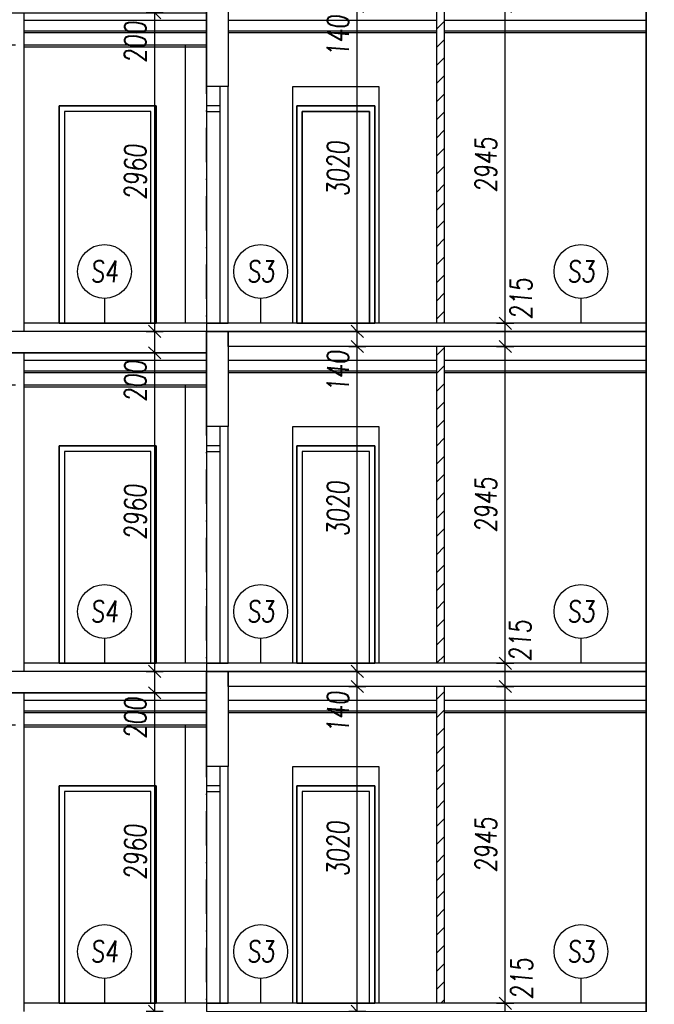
# Model space of a CAD drawing. Header units: millimetres. Extents: x -24606338 to 439687, y 151354 to 480404.
# Tile 63 of 93: x 356301 to 362198, y 210683 to 219834. Entities that reach past the tile are written whole.
import ezdxf
from ezdxf.enums import TextEntityAlignment as Align

# ---------------------------------------------------------------- set-up
doc = ezdxf.new("R2010")
doc.units = ezdxf.units.MM
doc.linetypes.add('ČERCHOVANÁ', pattern=[25.4, 12.7, -6.35, 0, -6.35])
for name, color, linetype in [('DVERE', 4, 'Continuous'), ('KOTY', 7, 'Continuous'), ('NOVA', 240, 'Continuous'), ('NOVÁ INTERIERY', 240, 'Continuous'), ('OSY', 7, 'Continuous'), ('TENKA', 4, 'Continuous'), ('TLUSTA', 2, 'Continuous'), ('ŽB', 3, 'Continuous')]:
    doc.layers.add(name, color=color, linetype=linetype)
doc.styles.add('CS-ROMANS', font='romans.shx', dxfattribs={"width": 0.75, "oblique": 5})
doc.styles.add('CS-ROMANS_100', font='romans.shx', dxfattribs={"width": 0.75, "oblique": 5, "height": 200})
doc.dimstyles.new('A_KÓTA_100', dxfattribs={"dimtxt": 200, "dimasz": 4, "dimexe": 100, "dimexo": 1500, "dimgap": 80, "dimtad": 1, "dimdec": 0, "dimdsep": 46, "dimtxsty": 'CS-ROMANS_100', "dimblk": 'KOT_CARA20', "dimcen": 90, "dimse1": 1, "dimse2": 1, "dimclrd": 256, "dimclre": 256, "dimclrt": 256, "dimadec": 0, "dimazin": 0, "dimtfac": 1, "dimtdec": 0, "dimtix": 1, "dimtmove": 2, "dimatfit": 3, "dimldrblk": 'OBLIQUE', "dimfxl": 1, "dimfxlon": 1, "dimtolj": 1, "dimarcsym": 0})

# ---------------------------------------------------------------- blocks, each defined once
blk = doc.blocks.new('KOT_CARA20')
for p, q in [((0, 0), (-14.1, -14.1)), ((0, 20), (0, -20)), ((0, 0), (14.1, 14.1))]:
    blk.add_line(p, q)
blk = doc.blocks.new('*D2774')
at = {"layer": 'Defpoints', "color": 0, "transparency": 16777216}
for p in [(360813.2, 210692.2), (362123.2, 210692.2), (362123.2, 210477.2)]:
    blk.add_point(p, dxfattribs=at)
at = {"layer": 'KOTY', "lineweight": -2, "transparency": 16777216}
blk.add_line((360813.2, 210481.2), (360813.2, 210688.2), dxfattribs=at)
at = {"layer": 'KOTY', "lineweight": -2, "transparency": 16777216, "xscale": 4, "yscale": 4, "zscale": 4}
for p, rotation in [((360813.2, 210692.2), 90), ((360813.2, 210477.2), 270)]:
    blk.add_blockref('KOT_CARA20', p, dxfattribs=dict(at, rotation=rotation))
at = {"layer": 'KOTY', "transparency": 16777216, "insert": (360966.4, 210920.5), "char_height": 200, "attachment_point": 5, "rotation": 90, "style": 'CS-ROMANS_100'}
blk.add_mtext('\\A1;215', dxfattribs=at)
blk = doc.blocks.new('_OBLIQUE')
at = {"color": 0, "linetype": 'ByBlock', "ltscale": 15}
blk.add_line((-0.5, -0.5), (0.5, 0.5), dxfattribs=at)
blk = doc.blocks.new('*D2775')
at = {"layer": 'Defpoints', "color": 0, "transparency": 16777216}
for p in [(360813.2, 213637.2), (362123.2, 213637.2), (362123.2, 210692.2)]:
    blk.add_point(p, dxfattribs=at)
at = {"layer": 'KOTY', "lineweight": -2, "transparency": 16777216}
blk.add_line((360813.2, 210696.2), (360813.2, 213633.2), dxfattribs=at)
at = {"layer": 'KOTY', "lineweight": -2, "transparency": 16777216, "xscale": 4, "yscale": 4, "zscale": 4}
for p, rotation in [((360813.2, 213637.2), 90), ((360813.2, 210692.2), 270)]:
    blk.add_blockref('KOT_CARA20', p, dxfattribs=dict(at, rotation=rotation))
at = {"layer": 'KOTY', "transparency": 16777216, "insert": (360633.2, 212164.7), "char_height": 200, "attachment_point": 5, "rotation": 90, "style": 'CS-ROMANS_100'}
blk.add_mtext('\\A1;2945', dxfattribs=at)
blk = doc.blocks.new('*D2776')
at = {"layer": 'Defpoints', "color": 0, "transparency": 16777216}
for p in [(360813.2, 213852.2), (362123.2, 213852.2), (362123.2, 213637.2)]:
    blk.add_point(p, dxfattribs=at)
at = {"layer": 'KOTY', "lineweight": -2, "transparency": 16777216}
blk.add_line((360813.2, 213641.2), (360813.2, 213848.2), dxfattribs=at)
at = {"layer": 'KOTY', "lineweight": -2, "transparency": 16777216, "xscale": 4, "yscale": 4, "zscale": 4}
for p, rotation in [((360813.2, 213852.2), 90), ((360813.2, 213637.2), 270)]:
    blk.add_blockref('KOT_CARA20', p, dxfattribs=dict(at, rotation=rotation))
at = {"layer": 'KOTY', "transparency": 16777216, "insert": (360952.3, 214062.4), "char_height": 200, "attachment_point": 5, "rotation": 90, "style": 'CS-ROMANS_100'}
blk.add_mtext('\\A1;215', dxfattribs=at)
blk = doc.blocks.new('*D2777')
at = {"layer": 'Defpoints', "color": 0, "transparency": 16777216}
for p in [(360813.2, 216797.2), (362123.2, 216797.2), (362123.2, 213852.2)]:
    blk.add_point(p, dxfattribs=at)
at = {"layer": 'KOTY', "lineweight": -2, "transparency": 16777216}
blk.add_line((360813.2, 213856.2), (360813.2, 216793.2), dxfattribs=at)
at = {"layer": 'KOTY', "lineweight": -2, "transparency": 16777216, "xscale": 4, "yscale": 4, "zscale": 4}
for p, rotation in [((360813.2, 216797.2), 90), ((360813.2, 213852.2), 270)]:
    blk.add_blockref('KOT_CARA20', p, dxfattribs=dict(at, rotation=rotation))
at = {"layer": 'KOTY', "transparency": 16777216, "insert": (360633.2, 215324.7), "char_height": 200, "attachment_point": 5, "rotation": 90, "style": 'CS-ROMANS_100'}
blk.add_mtext('\\A1;2945', dxfattribs=at)
blk = doc.blocks.new('*D2778')
at = {"layer": 'Defpoints', "color": 0, "transparency": 16777216}
for p in [(360813.2, 217012.2), (362123.2, 217012.2), (362123.2, 216797.2)]:
    blk.add_point(p, dxfattribs=at)
at = {"layer": 'KOTY', "lineweight": -2, "transparency": 16777216}
blk.add_line((360813.2, 216801.2), (360813.2, 217008.2), dxfattribs=at)
at = {"layer": 'KOTY', "lineweight": -2, "transparency": 16777216, "xscale": 4, "yscale": 4, "zscale": 4}
for p, rotation in [((360813.2, 217012.2), 90), ((360813.2, 216797.2), 270)]:
    blk.add_blockref('KOT_CARA20', p, dxfattribs=dict(at, rotation=rotation))
at = {"layer": 'KOTY', "transparency": 16777216, "insert": (360959.8, 217240.2), "char_height": 200, "attachment_point": 5, "rotation": 90, "style": 'CS-ROMANS_100'}
blk.add_mtext('\\A1;215', dxfattribs=at)
blk = doc.blocks.new('*D2779')
at = {"layer": 'Defpoints', "color": 0, "transparency": 16777216}
for p in [(360813.2, 219957.2), (362123.2, 219957.2), (362123.2, 217012.2)]:
    blk.add_point(p, dxfattribs=at)
at = {"layer": 'KOTY', "lineweight": -2, "transparency": 16777216}
blk.add_line((360813.2, 217016.2), (360813.2, 219953.2), dxfattribs=at)
at = {"layer": 'KOTY', "lineweight": -2, "transparency": 16777216, "xscale": 4, "yscale": 4, "zscale": 4}
for p, rotation in [((360813.2, 219957.2), 90), ((360813.2, 217012.2), 270)]:
    blk.add_blockref('KOT_CARA20', p, dxfattribs=dict(at, rotation=rotation))
at = {"layer": 'KOTY', "transparency": 16777216, "insert": (360633.2, 218484.7), "char_height": 200, "attachment_point": 5, "rotation": 90, "style": 'CS-ROMANS_100'}
blk.add_mtext('\\A1;2945', dxfattribs=at)
blk = doc.blocks.new('*D3324')
at = {"layer": 'Defpoints', "color": 0, "transparency": 16777216}
for p in [(357555.3, 213577.2), (357656.1, 213577.2), (357752.5, 210617.2)]:
    blk.add_point(p, dxfattribs=at)
at = {"layer": 'KOTY', "lineweight": -2, "transparency": 16777216}
blk.add_line((357555.3, 210621.2), (357555.3, 213573.2), dxfattribs=at)
at = {"layer": 'KOTY', "lineweight": -2, "transparency": 16777216, "xscale": 4, "yscale": 4, "zscale": 4}
for p, rotation in [((357555.3, 213577.2), 90), ((357555.3, 210617.2), 270)]:
    blk.add_blockref('KOT_CARA20', p, dxfattribs=dict(at, rotation=rotation))
at = {"layer": 'KOTY', "transparency": 16777216, "insert": (357375.3, 212097.2), "char_height": 200, "attachment_point": 5, "rotation": 90, "style": 'CS-ROMANS_100'}
blk.add_mtext('\\A1;2960', dxfattribs=at)
blk = doc.blocks.new('*D3325')
at = {"layer": 'Defpoints', "color": 0, "transparency": 16777216}
for p in [(357555.3, 213777.2), (357752.5, 213777.2), (357656.1, 213577.2)]:
    blk.add_point(p, dxfattribs=at)
at = {"layer": 'KOTY', "lineweight": -2, "transparency": 16777216}
blk.add_line((357555.3, 213581.2), (357555.3, 213773.2), dxfattribs=at)
at = {"layer": 'KOTY', "lineweight": -2, "transparency": 16777216, "xscale": 4, "yscale": 4, "zscale": 4}
for p, rotation in [((357555.3, 213777.2), 90), ((357555.3, 213577.2), 270)]:
    blk.add_blockref('KOT_CARA20', p, dxfattribs=dict(at, rotation=rotation))
at = {"layer": 'KOTY', "transparency": 16777216, "insert": (357375.3, 213342.9), "char_height": 200, "attachment_point": 5, "rotation": 90, "style": 'CS-ROMANS_100'}
blk.add_mtext('\\A1;200', dxfattribs=at)
blk = doc.blocks.new('*D3326')
at = {"layer": 'Defpoints', "color": 0, "transparency": 16777216}
for p in [(357555.3, 216737.2), (357686.9, 216737.2), (357752.5, 213777.2)]:
    blk.add_point(p, dxfattribs=at)
at = {"layer": 'KOTY', "lineweight": -2, "transparency": 16777216}
blk.add_line((357555.3, 213781.2), (357555.3, 216733.2), dxfattribs=at)
at = {"layer": 'KOTY', "lineweight": -2, "transparency": 16777216, "xscale": 4, "yscale": 4, "zscale": 4}
for p, rotation in [((357555.3, 216737.2), 90), ((357555.3, 213777.2), 270)]:
    blk.add_blockref('KOT_CARA20', p, dxfattribs=dict(at, rotation=rotation))
at = {"layer": 'KOTY', "transparency": 16777216, "insert": (357375.3, 215257.2), "char_height": 200, "attachment_point": 5, "rotation": 90, "style": 'CS-ROMANS_100'}
blk.add_mtext('\\A1;2960', dxfattribs=at)
blk = doc.blocks.new('*D3327')
at = {"layer": 'Defpoints', "color": 0, "transparency": 16777216}
for p in [(357555.3, 216937.2), (357693.4, 216937.2), (357686.9, 216737.2)]:
    blk.add_point(p, dxfattribs=at)
at = {"layer": 'KOTY', "lineweight": -2, "transparency": 16777216}
blk.add_line((357555.3, 216741.2), (357555.3, 216933.2), dxfattribs=at)
at = {"layer": 'KOTY', "lineweight": -2, "transparency": 16777216, "xscale": 4, "yscale": 4, "zscale": 4}
for p, rotation in [((357555.3, 216937.2), 90), ((357555.3, 216737.2), 270)]:
    blk.add_blockref('KOT_CARA20', p, dxfattribs=dict(at, rotation=rotation))
at = {"layer": 'KOTY', "transparency": 16777216, "insert": (357375.3, 216474.2), "char_height": 200, "attachment_point": 5, "rotation": 90, "style": 'CS-ROMANS_100'}
blk.add_mtext('\\A1;200', dxfattribs=at)
blk = doc.blocks.new('*D3328')
at = {"layer": 'Defpoints', "color": 0, "transparency": 16777216}
for p in [(357555.3, 219897.2), (357682.1, 219897.2), (357693.4, 216937.2)]:
    blk.add_point(p, dxfattribs=at)
at = {"layer": 'KOTY', "lineweight": -2, "transparency": 16777216}
blk.add_line((357555.3, 216941.2), (357555.3, 219893.2), dxfattribs=at)
at = {"layer": 'KOTY', "lineweight": -2, "transparency": 16777216, "xscale": 4, "yscale": 4, "zscale": 4}
for p, rotation in [((357555.3, 219897.2), 90), ((357555.3, 216937.2), 270)]:
    blk.add_blockref('KOT_CARA20', p, dxfattribs=dict(at, rotation=rotation))
at = {"layer": 'KOTY', "transparency": 16777216, "insert": (357375.3, 218417.2), "char_height": 200, "attachment_point": 5, "rotation": 90, "style": 'CS-ROMANS_100'}
blk.add_mtext('\\A1;2960', dxfattribs=at)
blk = doc.blocks.new('*D3329')
at = {"layer": 'Defpoints', "color": 0, "transparency": 16777216}
for p in [(357555.3, 220097.2), (357707.8, 220097.2), (357682.1, 219897.2)]:
    blk.add_point(p, dxfattribs=at)
at = {"layer": 'KOTY', "lineweight": -2, "transparency": 16777216}
blk.add_line((357555.3, 219901.2), (357555.3, 220093.2), dxfattribs=at)
at = {"layer": 'KOTY', "lineweight": -2, "transparency": 16777216, "xscale": 4, "yscale": 4, "zscale": 4}
for p, rotation in [((357555.3, 220097.2), 90), ((357555.3, 219897.2), 270)]:
    blk.add_blockref('KOT_CARA20', p, dxfattribs=dict(at, rotation=rotation))
at = {"layer": 'KOTY', "transparency": 16777216, "insert": (357375.3, 219624.6), "char_height": 200, "attachment_point": 5, "rotation": 90, "style": 'CS-ROMANS_100'}
blk.add_mtext('\\A1;200', dxfattribs=at)
blk = doc.blocks.new('*D3365')
at = {"layer": 'Defpoints', "color": 0, "transparency": 16777216}
for p in [(359438.4, 213637.2), (359780, 213637.2), (359904.6, 210617.2)]:
    blk.add_point(p, dxfattribs=at)
at = {"layer": 'KOTY', "lineweight": -2, "transparency": 16777216}
blk.add_line((359438.4, 210621.2), (359438.4, 213633.2), dxfattribs=at)
at = {"layer": 'KOTY', "lineweight": -2, "transparency": 16777216, "xscale": 4, "yscale": 4, "zscale": 4}
for p, rotation in [((359438.4, 213637.2), 90), ((359438.4, 210617.2), 270)]:
    blk.add_blockref('KOT_CARA20', p, dxfattribs=dict(at, rotation=rotation))
at = {"layer": 'KOTY', "transparency": 16777216, "insert": (359258.4, 212127.2), "char_height": 200, "attachment_point": 5, "rotation": 90, "style": 'CS-ROMANS_100'}
blk.add_mtext('\\A1;3020', dxfattribs=at)
blk = doc.blocks.new('*D3366')
at = {"layer": 'Defpoints', "color": 0, "transparency": 16777216}
for p in [(359438.4, 213777.2), (359794.6, 213777.2), (359780, 213637.2)]:
    blk.add_point(p, dxfattribs=at)
at = {"layer": 'KOTY', "lineweight": -2, "transparency": 16777216}
for p, q in [((359438.4, 213781.2), (359438.4, 213785.2)), ((359438.4, 213637.2), (359438.4, 213777.2)), ((359438.4, 213633.2), (359438.4, 213629.2))]:
    blk.add_line(p, q, dxfattribs=at)
at = {"layer": 'KOTY', "lineweight": -2, "transparency": 16777216, "xscale": 4, "yscale": 4, "zscale": 4}
for p, rotation in [((359438.4, 213777.2), 270), ((359438.4, 213637.2), 90)]:
    blk.add_blockref('KOT_CARA20', p, dxfattribs=dict(at, rotation=rotation))
at = {"layer": 'KOTY', "transparency": 16777216, "insert": (359258.4, 213396.5), "char_height": 200, "attachment_point": 5, "rotation": 90, "style": 'CS-ROMANS_100'}
blk.add_mtext('\\A1;140', dxfattribs=at)
blk = doc.blocks.new('*D3367')
at = {"layer": 'Defpoints', "color": 0, "transparency": 16777216}
for p in [(359438.4, 216797.2), (359816.2, 216797.2), (359794.6, 213777.2)]:
    blk.add_point(p, dxfattribs=at)
at = {"layer": 'KOTY', "lineweight": -2, "transparency": 16777216}
blk.add_line((359438.4, 213781.2), (359438.4, 216793.2), dxfattribs=at)
at = {"layer": 'KOTY', "lineweight": -2, "transparency": 16777216, "xscale": 4, "yscale": 4, "zscale": 4}
for p, rotation in [((359438.4, 216797.2), 90), ((359438.4, 213777.2), 270)]:
    blk.add_blockref('KOT_CARA20', p, dxfattribs=dict(at, rotation=rotation))
at = {"layer": 'KOTY', "transparency": 16777216, "insert": (359258.4, 215287.2), "char_height": 200, "attachment_point": 5, "rotation": 90, "style": 'CS-ROMANS_100'}
blk.add_mtext('\\A1;3020', dxfattribs=at)
blk = doc.blocks.new('*D3368')
at = {"layer": 'Defpoints', "color": 0, "transparency": 16777216}
for p in [(359438.4, 216937.2), (359830.6, 216937.2), (359816.2, 216797.2)]:
    blk.add_point(p, dxfattribs=at)
at = {"layer": 'KOTY', "lineweight": -2, "transparency": 16777216}
for p, q in [((359438.4, 216941.2), (359438.4, 216945.2)), ((359438.4, 216797.2), (359438.4, 216937.2)), ((359438.4, 216793.2), (359438.4, 216789.2))]:
    blk.add_line(p, q, dxfattribs=at)
at = {"layer": 'KOTY', "lineweight": -2, "transparency": 16777216, "xscale": 4, "yscale": 4, "zscale": 4}
for p, rotation in [((359438.4, 216937.2), 270), ((359438.4, 216797.2), 90)]:
    blk.add_blockref('KOT_CARA20', p, dxfattribs=dict(at, rotation=rotation))
at = {"layer": 'KOTY', "transparency": 16777216, "insert": (359258.4, 216564.6), "char_height": 200, "attachment_point": 5, "rotation": 90, "style": 'CS-ROMANS_100'}
blk.add_mtext('\\A1;140', dxfattribs=at)
blk = doc.blocks.new('*D3369')
at = {"layer": 'Defpoints', "color": 0, "transparency": 16777216}
for p in [(359438.4, 219957.2), (359851.3, 219957.2), (359830.6, 216937.2)]:
    blk.add_point(p, dxfattribs=at)
at = {"layer": 'KOTY', "lineweight": -2, "transparency": 16777216}
blk.add_line((359438.4, 216941.2), (359438.4, 219953.2), dxfattribs=at)
at = {"layer": 'KOTY', "lineweight": -2, "transparency": 16777216, "xscale": 4, "yscale": 4, "zscale": 4}
for p, rotation in [((359438.4, 219957.2), 90), ((359438.4, 216937.2), 270)]:
    blk.add_blockref('KOT_CARA20', p, dxfattribs=dict(at, rotation=rotation))
at = {"layer": 'KOTY', "transparency": 16777216, "insert": (359258.4, 218447.2), "char_height": 200, "attachment_point": 5, "rotation": 90, "style": 'CS-ROMANS_100'}
blk.add_mtext('\\A1;3020', dxfattribs=at)
blk = doc.blocks.new('*D3370')
at = {"layer": 'Defpoints', "color": 0, "transparency": 16777216}
for p in [(359438.4, 220097.2), (359863.4, 220097.2), (359851.3, 219957.2)]:
    blk.add_point(p, dxfattribs=at)
at = {"layer": 'KOTY', "lineweight": -2, "transparency": 16777216}
for p, q in [((359438.4, 220101.2), (359438.4, 220105.2)), ((359438.4, 219957.2), (359438.4, 220097.2)), ((359438.4, 219953.2), (359438.4, 219949.2))]:
    blk.add_line(p, q, dxfattribs=at)
at = {"layer": 'KOTY', "lineweight": -2, "transparency": 16777216, "xscale": 4, "yscale": 4, "zscale": 4}
for p, rotation in [((359438.4, 220097.2), 270), ((359438.4, 219957.2), 90)]:
    blk.add_blockref('KOT_CARA20', p, dxfattribs=dict(at, rotation=rotation))
at = {"layer": 'KOTY', "transparency": 16777216, "insert": (359258.4, 219681.6), "char_height": 200, "attachment_point": 5, "rotation": 90, "style": 'CS-ROMANS_100'}
blk.add_mtext('\\A1;140', dxfattribs=at)
blk = doc.blocks.new('*D3473')
at = {"layer": 'Defpoints', "color": 0, "transparency": 16777216}
for p in [(356582.2, 253725.2), (347399.6, 186387.2), (348613.2, 186387.2)]:
    blk.add_point(p, dxfattribs=at)
at = {"layer": 'KOTY', "lineweight": -2, "transparency": 16777216}
blk.add_line((347399.6, 253721.2), (347399.6, 186391.2), dxfattribs=at)
at = {"layer": 'KOTY', "lineweight": -2, "transparency": 16777216, "xscale": 4, "yscale": 4, "zscale": 4}
for p, rotation in [((347399.6, 253725.2), 90), ((347399.6, 186387.2), 270)]:
    blk.add_blockref('KOT_CARA20', p, dxfattribs=dict(at, rotation=rotation))
at = {"layer": 'KOTY', "transparency": 16777216, "insert": (347219.6, 220056.2), "char_height": 200, "attachment_point": 5, "rotation": 90, "style": 'CS-ROMANS_100'}
blk.add_mtext('\\A1;67338', dxfattribs=at)

msp = doc.modelspace()

# ---------------------------------------------------------------- hatches: boundary and pattern name
at = {"layer": 'NOVÁ INTERIERY', "true_color": 0xf00000}
h = msp.add_hatch(dxfattribs=at)
h.set_pattern_fill('SACNCR', color=1, scale=50)
h.paths.add_polyline_path([(360248.246, 219957.158), (360173.246, 219957.158), (360173.246, 217012.158), (360248.246, 217012.158)])
h = msp.add_hatch(dxfattribs=at)
h.set_pattern_fill('SACNCR', color=1, scale=50)
h.paths.add_polyline_path([(360248.246, 216797.158), (360173.246, 216797.158), (360173.246, 213852.158), (360248.246, 213852.158)])
h = msp.add_hatch(dxfattribs=at)
h.set_pattern_fill('SACNCR', color=1, scale=50)
h.paths.add_polyline_path([(360248.246, 213637.158), (360173.246, 213637.158), (360173.246, 210692.158), (360248.246, 210692.158)])

# ---------------------------------------------------------------- linework, layer by layer
at = {"layer": 'DVERE'}
for points in [[(358838.246, 219212.158), (359638.246, 219212.158), (359638.246, 217012.158), (358838.246, 217012.158)], [(356668.246, 217012.158), (357568.246, 217012.158), (357568.246, 219032.158), (356668.246, 219032.158)], [(356718.246, 217012.158), (357518.246, 217012.158), (357518.246, 218982.158), (356718.246, 218982.158)], [(358875.746, 217012.158), (359600.746, 217012.158), (359600.746, 219032.158), (358875.746, 219032.158)], [(358925.746, 217012.158), (359550.746, 217012.158), (359550.746, 218982.158), (358925.746, 218982.158)], [(358838.246, 216052.158), (359638.246, 216052.158), (359638.246, 213852.158), (358838.246, 213852.158)], [(358838.246, 216052.158), (359638.246, 216052.158), (359638.246, 213852.158), (358838.246, 213852.158)], [(356668.246, 213852.158), (357568.246, 213852.158), (357568.246, 215872.158), (356668.246, 215872.158)], [(356668.246, 213852.158), (357568.246, 213852.158), (357568.246, 215872.158), (356668.246, 215872.158)], [(356668.246, 213852.158), (357568.246, 213852.158), (357568.246, 215872.158), (356668.246, 215872.158)], [(358875.746, 213852.158), (359600.746, 213852.158), (359600.746, 215872.158), (358875.746, 215872.158)], [(358875.746, 213852.158), (359600.746, 213852.158), (359600.746, 215872.158), (358875.746, 215872.158)], [(358875.746, 213852.158), (359600.746, 213852.158), (359600.746, 215872.158), (358875.746, 215872.158)], [(356718.246, 213852.158), (357518.246, 213852.158), (357518.246, 215822.158), (356718.246, 215822.158)], [(356718.246, 213852.158), (357518.246, 213852.158), (357518.246, 215822.158), (356718.246, 215822.158)], [(356718.246, 213852.158), (357518.246, 213852.158), (357518.246, 215822.158), (356718.246, 215822.158)], [(358925.746, 213852.158), (359550.746, 213852.158), (359550.746, 215822.158), (358925.746, 215822.158)], [(358925.746, 213852.158), (359550.746, 213852.158), (359550.746, 215822.158), (358925.746, 215822.158)], [(358925.746, 213852.158), (359550.746, 213852.158), (359550.746, 215822.158), (358925.746, 215822.158)], [(358838.246, 212892.158), (359638.246, 212892.158), (359638.246, 210692.158), (358838.246, 210692.158)], [(358838.246, 212892.158), (359638.246, 212892.158), (359638.246, 210692.158), (358838.246, 210692.158)], [(356668.246, 210692.158), (357568.246, 210692.158), (357568.246, 212712.158), (356668.246, 212712.158)], [(356668.246, 210692.158), (357568.246, 210692.158), (357568.246, 212712.158), (356668.246, 212712.158)], [(356668.246, 210692.158), (357568.246, 210692.158), (357568.246, 212712.158), (356668.246, 212712.158)], [(358875.746, 210692.158), (359600.746, 210692.158), (359600.746, 212712.158), (358875.746, 212712.158)], [(358875.746, 210692.158), (359600.746, 210692.158), (359600.746, 212712.158), (358875.746, 212712.158)], [(358875.746, 210692.158), (359600.746, 210692.158), (359600.746, 212712.158), (358875.746, 212712.158)], [(356718.246, 210692.158), (357518.246, 210692.158), (357518.246, 212662.158), (356718.246, 212662.158)], [(356718.246, 210692.158), (357518.246, 210692.158), (357518.246, 212662.158), (356718.246, 212662.158)], [(356718.246, 210692.158), (357518.246, 210692.158), (357518.246, 212662.158), (356718.246, 212662.158)], [(358925.746, 210692.158), (359550.746, 210692.158), (359550.746, 212662.158), (358925.746, 212662.158)], [(358925.746, 210692.158), (359550.746, 210692.158), (359550.746, 212662.158), (358925.746, 212662.158)], [(358925.746, 210692.158), (359550.746, 210692.158), (359550.746, 212662.158), (358925.746, 212662.158)]]:
    msp.add_lwpolyline(points, close=True, dxfattribs=at)
at = {"layer": 'KOTY'}
for p, q in [((357088.462, 217244.118), (357088.462, 217012.158)), ((358540.122, 217244.118), (358540.122, 217012.158)), ((361516.772, 217244.118), (361516.772, 217012.158)), ((357088.462, 214084.118), (357088.462, 213852.158)), ((358540.122, 214084.118), (358540.122, 213852.158)), ((361516.772, 214084.118), (361516.772, 213852.158)), ((357088.462, 210924.118), (357088.462, 210692.158)), ((358540.122, 210924.118), (358540.122, 210692.158)), ((361516.772, 210924.118), (361516.772, 210692.158))]:
    msp.add_line(p, q, dxfattribs=at)
at = {"layer": 'KOTY', "ltscale": 20}
for centre in [(357088.462, 217494.118), (358540.122, 217494.118), (361516.772, 217494.118), (357088.462, 214334.118), (358540.122, 214334.118), (361516.772, 214334.118), (357088.462, 211174.118), (358540.122, 211174.118), (361516.772, 211174.118)]:
    msp.add_circle(centre, 250, dxfattribs=at)
at = {"layer": 'NOVA'}
for points in [[(360173.246, 219957.158), (360173.246, 217012.158)], [(360248.246, 217012.158), (360248.246, 219957.158)], [(360173.246, 216797.158), (360173.246, 213852.158)], [(360248.246, 213852.158), (360248.246, 216797.158)], [(360173.246, 213637.158), (360173.246, 210692.158)], [(360248.246, 210692.158), (360248.246, 213637.158)]]:
    msp.add_lwpolyline(points, dxfattribs=at)
at = {"layer": 'NOVÁ INTERIERY'}
for p, q in [((358038.246, 219212.158), (358038.246, 217012.158)), ((358038.246, 216052.158), (358038.246, 213852.158)), ((358038.246, 212892.158), (358038.246, 210692.158))]:
    msp.add_line(p, q, dxfattribs=at)
for points in [[(358038.246, 219827.158), (356338.246, 219827.158)], [(360173.246, 219827.158), (358238.246, 219827.158)], [(362123.246, 219827.158), (360248.246, 219827.158)], [(358038.246, 219727.158), (356338.246, 219727.158)], [(360173.246, 219727.158), (358238.246, 219727.158)], [(362123.246, 219727.158), (360248.246, 219727.158)], [(358038.246, 219712.158), (356338.246, 219712.158)], [(360173.246, 219712.158), (358238.246, 219712.158)], [(362123.246, 219712.158), (360248.246, 219712.158)], [(358163.246, 217012.158), (358163.246, 219212.158)], [(358038.246, 216667.158), (356338.246, 216667.158)], [(360173.246, 216667.158), (358238.246, 216667.158)], [(362123.246, 216667.158), (360248.246, 216667.158)], [(358038.246, 216567.158), (356338.246, 216567.158)], [(358038.246, 216552.158), (356338.246, 216552.158)], [(360173.246, 216567.158), (358238.246, 216567.158)], [(360173.246, 216552.158), (358238.246, 216552.158)], [(362123.246, 216567.158), (360248.246, 216567.158)], [(362123.246, 216552.158), (360248.246, 216552.158)], [(358163.246, 213852.158), (358163.246, 216052.158)], [(358038.246, 213507.158), (356338.246, 213507.158)], [(360173.246, 213507.158), (358238.246, 213507.158)], [(362123.246, 213507.158), (360248.246, 213507.158)], [(358038.246, 213407.158), (356338.246, 213407.158)], [(360173.246, 213407.158), (358238.246, 213407.158)], [(362123.246, 213407.158), (360248.246, 213407.158)], [(358038.246, 213392.158), (356338.246, 213392.158)], [(360173.246, 213392.158), (358238.246, 213392.158)], [(362123.246, 213392.158), (360248.246, 213392.158)], [(358163.246, 210692.158), (358163.246, 212892.158)]]:
    msp.add_lwpolyline(points, dxfattribs=at)
for points in [[(356668.246, 219032.158), (357568.246, 219032.158), (357568.246, 217012.158), (356668.246, 217012.158)], [(356718.246, 217012.158), (357518.246, 217012.158), (357518.246, 218982.158), (356718.246, 218982.158)], [(358038.246, 218982.158), (358163.246, 218982.158), (358163.246, 219032.158), (358038.246, 219032.158)], [(358875.746, 219032.158), (359600.746, 219032.158), (359600.746, 217012.158), (358875.746, 217012.158)], [(358925.746, 218982.158), (359550.746, 218982.158), (359550.746, 217012.158), (358925.746, 217012.158)], [(358038.246, 216937.158), (362123.246, 216937.158), (362123.246, 217012.158), (358038.246, 217012.158)], [(356668.246, 215872.158), (357568.246, 215872.158), (357568.246, 213852.158), (356668.246, 213852.158)], [(358038.246, 215822.158), (358163.246, 215822.158), (358163.246, 215872.158), (358038.246, 215872.158)], [(358875.746, 215872.158), (359600.746, 215872.158), (359600.746, 213852.158), (358875.746, 213852.158)], [(356718.246, 213852.158), (357518.246, 213852.158), (357518.246, 215822.158), (356718.246, 215822.158)], [(358925.746, 213852.158), (359550.746, 213852.158), (359550.746, 215822.158), (358925.746, 215822.158)], [(358038.246, 213777.158), (362123.246, 213777.158), (362123.246, 213852.158), (358038.246, 213852.158)], [(356668.246, 212712.158), (357568.246, 212712.158), (357568.246, 210692.158), (356668.246, 210692.158)], [(358038.246, 212662.158), (358163.246, 212662.158), (358163.246, 212712.158), (358038.246, 212712.158)], [(358875.746, 212712.158), (359600.746, 212712.158), (359600.746, 210692.158), (358875.746, 210692.158)], [(356718.246, 210692.158), (357518.246, 210692.158), (357518.246, 212662.158), (356718.246, 212662.158)], [(358925.746, 210692.158), (359550.746, 210692.158), (359550.746, 212662.158), (358925.746, 212662.158)], [(358038.246, 210617.158), (362123.246, 210617.158), (362123.246, 210692.158), (358038.246, 210692.158)]]:
    msp.add_lwpolyline(points, close=True, dxfattribs=at)
at = {"layer": 'OSY', "linetype": 'ČERCHOVANÁ', "ltscale": 25}
msp.add_lwpolyline([(358038.246, 174688.935), (358038.246, 251607.158)], dxfattribs=at)
at = {"layer": 'TENKA'}
for p, q in [((356338.246, 219582.158), (358038.246, 219582.158)), ((356338.246, 216422.158), (358038.246, 216422.158)), ((356338.246, 213262.158), (358038.246, 213262.158))]:
    msp.add_line(p, q, dxfattribs=at)
for points in [[(356263.246, 219597.158), (351438.246, 219597.158), (351438.246, 219897.158), (358038.246, 219897.158), (358038.246, 219597.158), (356338.246, 219597.158)], [(357838.246, 219597.158), (357838.246, 217012.158)], [(362123.246, 216937.158), (351438.246, 216937.158)], [(356263.246, 216437.158), (351438.246, 216437.158), (351438.246, 216737.158), (358038.246, 216737.158), (358038.246, 216437.158), (356338.246, 216437.158)], [(357838.246, 216437.158), (357838.246, 213852.158)], [(358163.246, 213852.158), (358163.246, 216052.158)], [(358163.246, 213852.158), (358163.246, 216052.158)], [(362123.246, 213777.158), (351438.246, 213777.158)], [(356263.246, 213277.158), (351438.246, 213277.158), (351438.246, 213577.158), (358038.246, 213577.158), (358038.246, 213277.158), (356338.246, 213277.158)], [(357838.246, 213277.158), (357838.246, 210692.158)], [(358163.246, 210692.158), (358163.246, 212892.158)], [(358163.246, 210692.158), (358163.246, 212892.158)]]:
    msp.add_lwpolyline(points, dxfattribs=at)
for points in [[(358038.246, 217012.158), (358238.246, 217012.158), (358238.246, 219212.158), (358038.246, 219212.158)], [(358038.246, 213852.158), (358238.246, 213852.158), (358238.246, 216052.158), (358038.246, 216052.158)], [(358038.246, 215822.158), (358163.246, 215822.158), (358163.246, 215872.158), (358038.246, 215872.158)], [(358038.246, 215822.158), (358163.246, 215822.158), (358163.246, 215872.158), (358038.246, 215872.158)], [(358038.246, 210692.158), (358238.246, 210692.158), (358238.246, 212892.158), (358038.246, 212892.158)], [(358038.246, 212662.158), (358163.246, 212662.158), (358163.246, 212712.158), (358038.246, 212712.158)], [(358038.246, 212662.158), (358163.246, 212662.158), (358163.246, 212712.158), (358038.246, 212712.158)]]:
    msp.add_lwpolyline(points, close=True, dxfattribs=at)
at = {"layer": 'TLUSTA'}
for points in [[(362123.246, 249627.158), (362123.246, 193237.158)], [(358038.246, 220097.158), (358038.246, 219212.158)], [(358238.246, 220097.158), (358238.246, 219212.158)], [(356338.246, 219897.158), (356338.246, 216937.158)], [(358238.246, 219212.158), (358038.246, 219212.158)], [(362123.246, 217012.158), (356338.246, 217012.158)], [(358038.246, 216937.158), (358038.246, 216052.158)], [(358238.246, 216937.158), (358238.246, 216052.158)], [(362123.246, 216797.158), (358238.246, 216797.158)], [(358038.246, 216737.158), (351438.246, 216737.158)], [(356338.246, 216737.158), (356338.246, 213777.158)], [(358238.246, 216052.158), (358038.246, 216052.158)], [(362123.246, 213852.158), (356338.246, 213852.158)], [(358038.246, 213777.158), (358038.246, 212892.158)], [(358238.246, 213777.158), (358238.246, 212892.158)], [(362123.246, 213637.158), (358238.246, 213637.158)], [(358038.246, 213577.158), (351438.246, 213577.158)], [(356338.246, 213577.158), (356338.246, 210617.158)], [(358238.246, 212892.158), (358038.246, 212892.158)], [(362123.246, 210692.158), (356338.246, 210692.158)]]:
    msp.add_lwpolyline(points, dxfattribs=at)
at = {"layer": 'ŽB'}
for points in [[(362123.246, 249627.158), (362273.246, 249627.158), (362273.246, 193237.158), (362123.246, 193237.158)], [(358038.246, 220097.158), (358238.246, 220097.158), (358238.246, 219212.158), (358038.246, 219212.158)], [(351438.246, 216737.158), (358038.246, 216737.158), (358038.246, 216937.158), (351438.246, 216937.158)], [(358038.246, 216937.158), (358238.246, 216937.158), (358238.246, 216052.158), (358038.246, 216052.158)], [(358238.246, 216937.158), (362123.246, 216937.158), (362123.246, 216797.158), (358238.246, 216797.158)], [(351438.246, 213577.158), (358038.246, 213577.158), (358038.246, 213777.158), (351438.246, 213777.158)], [(358038.246, 213777.158), (358238.246, 213777.158), (358238.246, 212892.158), (358038.246, 212892.158)], [(358238.246, 213777.158), (362123.246, 213777.158), (362123.246, 213637.158), (358238.246, 213637.158)]]:
    msp.add_lwpolyline(points, close=True, dxfattribs=at)

# ---------------------------------------------------------------- texts
at = {"layer": 'KOTY', "ltscale": 20, "style": 'CS-ROMANS', "oblique": 5, "width": 0.75}
for s, p in [('S4', (357088.462, 217494.118)), ('S3', (358540.122, 217494.118)), ('S3', (361516.772, 217494.118)), ('S4', (357088.462, 214334.118)), ('S3', (358540.122, 214334.118)), ('S3', (361516.772, 214334.118)), ('S4', (357088.462, 211174.118)), ('S3', (358540.122, 211174.118)), ('S3', (361516.772, 211174.118))]:
    msp.add_text(s, height=200, dxfattribs=at).set_placement(p, align=Align.MIDDLE)

# ---------------------------------------------------------------- dimensions: what is measured, and where the dimension line sits
at = {"layer": 'KOTY'}
for base, p1, p2, picture, middle in [((347399.564, 186387.158), (356582.209, 253725.158), (348613.152, 186387.158), '*D3473', (347219.564, 220056.158)), ((359438.383, 219957.158), (359830.571, 216937.158), (359851.345, 219957.158), '*D3369', (359258.383, 218447.158)), ((360813.234, 219957.158), (362123.246, 217012.158), (362123.246, 219957.158), '*D2779', (360633.234, 218484.658)), ((357555.316, 219897.158), (357693.407, 216937.158), (357682.144, 219897.158), '*D3328', (357375.316, 218417.158)), ((357555.316, 216737.158), (357752.451, 213777.158), (357686.861, 216737.158), '*D3326', (357375.316, 215257.158)), ((359438.383, 216797.158), (359794.606, 213777.158), (359816.21, 216797.158), '*D3367', (359258.383, 215287.158)), ((360813.234, 216797.158), (362123.246, 213852.158), (362123.246, 216797.158), '*D2777', (360633.234, 215324.658)), ((359438.383, 213637.158), (359904.568, 210617.158), (359779.987, 213637.158), '*D3365', (359258.383, 212127.158)), ((360813.234, 213637.158), (362123.246, 210692.158), (362123.246, 213637.158), '*D2775', (360633.234, 212164.658)), ((357555.316, 213577.158), (357752.451, 210617.158), (357656.057, 213577.158), '*D3324', (357375.316, 212097.158))]:
    dim = msp.add_linear_dim(base=base, p1=p1, p2=p2, angle=90, dimstyle='A_KÓTA_100', dxfattribs=at)
    dim.commit()
    dim.dimension.update_dxf_attribs({"geometry": picture, "text_midpoint": middle})
for base, p1, p2, picture, middle in [((357555.316, 220097.158), (357682.144, 219897.158), (357707.825, 220097.158), '*D3329', (357375.316, 219624.592)), ((359438.383, 220097.158), (359851.345, 219957.158), (359863.421, 220097.158), '*D3370', (359258.383, 219681.576)), ((360813.234, 217012.158), (362123.246, 216797.158), (362123.246, 217012.158), '*D2778', (360959.847, 217240.17)), ((357555.316, 216937.158), (357686.861, 216737.158), (357693.407, 216937.158), '*D3327', (357375.316, 216474.235)), ((359438.383, 216937.158), (359816.21, 216797.158), (359830.571, 216937.158), '*D3368', (359258.383, 216564.556)), ((360813.234, 213852.158), (362123.246, 213637.158), (362123.246, 213852.158), '*D2776', (360952.32, 214062.389)), ((357555.316, 213777.158), (357656.057, 213577.158), (357752.451, 213777.158), '*D3325', (357375.316, 213342.938)), ((359438.383, 213777.158), (359779.987, 213637.158), (359794.606, 213777.158), '*D3366', (359258.383, 213396.53)), ((360813.234, 210692.158), (362123.246, 210477.158), (362123.246, 210692.158), '*D2774', (360966.366, 210920.51))]:
    dim = msp.add_linear_dim(base=base, p1=p1, p2=p2, angle=90, dimstyle='A_KÓTA_100', dxfattribs=at)
    dim.commit()
    dim.dimension.update_dxf_attribs({"geometry": picture, "text_midpoint": middle, "dimtype": 160})

doc.saveas('drawing.dxf')
